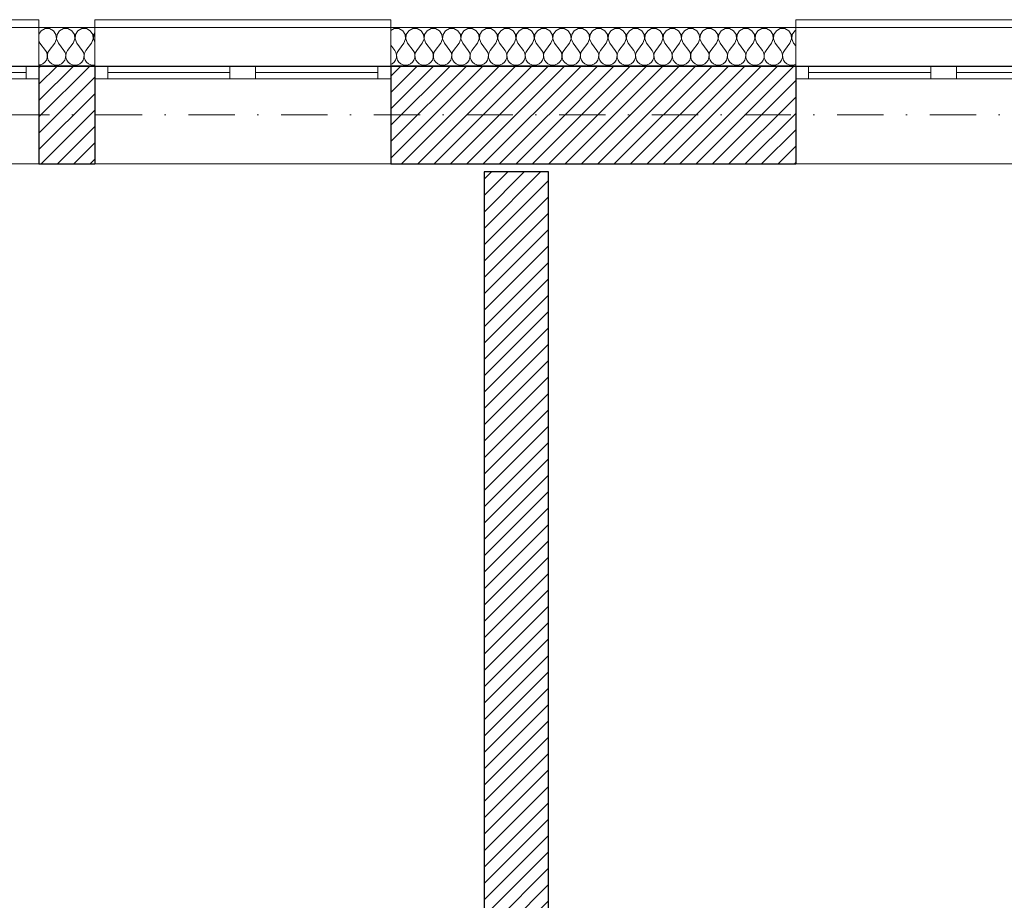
# Model space of a CAD drawing. Header units: millimetres. Extents: x 172139 to 266886, y 89525 to 138225.
# Tile 30 of 94: x 189857 to 193683, y 118283 to 121706. Entities that reach past the tile are written whole.
import ezdxf
from ezdxf.enums import TextEntityAlignment as Align

# ---------------------------------------------------------------- set-up
doc = ezdxf.new("R2010")
doc.units = ezdxf.units.MM
doc.header["$MEASUREMENT"] = 0
doc.linetypes.add('Kropki i Kreski', pattern=[360, 180, -90, 0, -90])
doc.linetypes.add('Przerywana', pattern=[240, 120, -120])
for name, color, linetype in [('Drzwi ArchiCAD', 7, 'Continuous'), ('Konstrukcja - Siatki mod', 7, 'Continuous'), ('KR_INW', 7, 'Continuous'), ('NAPIS_SODON', 7, 'Continuous'), ('Znaczniki drzwi ArchiCADa', 7, 'Continuous')]:
    doc.layers.add(name, color=color, linetype=linetype)
for name, color, linetype, lineweight in [('Drzwi ArchiCAD_Nr_pióra__1', 7, 'Continuous', 13), ('Drzwi ArchiCAD_Nr_pióra__27', 7, 'Continuous', 25), ('KR_INW_Nr_pióra__101', 252, 'Continuous', 5), ('KR_INW_Nr_pióra__27', 7, 'Continuous', 25), ('KR_INW_Nr_pióra__47', 7, 'Continuous', 15), ('NAPIS_SODON_Nr_pióra__1', 7, 'Continuous', 13), ('Okna ArchiCADa_Nr_pióra__1', 7, 'Continuous', 13), ('Znaczniki drzwi ArchiCADa_Nr_pióra__7', 7, 'Continuous', 13)]:
    doc.layers.add(name, color=color, linetype=linetype, lineweight=lineweight)
for name, color, linetype, lineweight, true_color in [('Konstrukcja - Siatki mod_Nr_pióra__48', 7, 'Continuous', 15, 0xa80f02), ('KR_INW_Nr_pióra__102', 7, 'Continuous', 5, 0xcccccc), ('Znaczniki drzwi ArchiCADa_Nr_pióra__20', 7, 'Continuous', 13, 0xb00000)]:
    doc.layers.add(name, color=color, linetype=linetype, lineweight=lineweight, true_color=true_color)
doc.styles.add('GENERATED_STYLE_1', font='txt')
pattern_1 = [(45, (0, 0), (-31.819804, 31.819804), [])]

# ---------------------------------------------------------------- blocks, each defined once
blk = doc.blocks.new('Strop_1', base_point=(179225, 121523.3))
at = {"layer": 'NAPIS_SODON_Nr_pióra__1', "linetype": 'Continuous', "flags": 128}
blk.add_lwpolyline([(179225, 121523.3), (179225.9, 107003.8), (250898.3, 107008.3), (250897.4, 121527.8)], close=True, dxfattribs=at)
blk = doc.blocks.new('*X100')
at = {"layer": 'KR_INW_Nr_pióra__102', "linetype": 'Continuous'}
for p, q in [((189940.3, 121662.7), (189931.4, 121649.4)), ((189955.6, 121670.9), (189940.3, 121662.7)), ((189973, 121670.9), (189955.6, 121670.9)), ((189988.3, 121662.7), (189973, 121670.9)), ((189997.9, 121648.2), (189988.3, 121662.7)), ((189999.6, 121630.9), (189997.9, 121648.2)), ((190002.1, 121648.2), (190000.4, 121630.9)), ((190011.7, 121662.7), (190002.1, 121648.2)), ((190027, 121670.9), (190011.7, 121662.7)), ((190044.4, 121670.9), (190027, 121670.9)), ((190059.7, 121662.7), (190044.4, 121670.9)), ((190069.4, 121648.2), (190059.7, 121662.7)), ((190071, 121630.9), (190069.4, 121648.2)), ((190073.5, 121648.2), (190071.8, 121630.9)), ((190083.1, 121662.7), (190073.5, 121648.2)), ((190098.4, 121670.9), (190083.1, 121662.7)), ((190115.8, 121670.9), (190098.4, 121670.9)), ((190131.2, 121662.7), (190115.8, 121670.9)), ((190140.8, 121648.2), (190131.2, 121662.7)), ((190142.4, 121630.9), (190140.8, 121648.2)), ((190144.9, 121648.2), (190143.3, 121630.9)), ((190148.8, 121654), (190144.9, 121648.2)), ((189931.4, 121625.1), (189935.7, 121614.9)), ((189935.7, 121614.9), (189957.1, 121586.3)), ((189992.9, 121614.9), (189971.4, 121586.3)), ((189992.9, 121614.9), (189999.6, 121630.9)), ((190000.4, 121630.9), (190007.1, 121614.9)), ((190007.1, 121614.9), (190028.6, 121586.3)), ((190064.3, 121614.9), (190042.9, 121586.3)), ((190064.3, 121614.9), (190071, 121630.9)), ((190071.8, 121630.9), (190078.6, 121614.9)), ((190078.6, 121614.9), (190100, 121586.3)), ((190135.7, 121614.9), (190114.3, 121586.3)), ((190135.7, 121614.9), (190142.4, 121630.9)), ((190143.3, 121630.9), (190148.8, 121617.8)), ((189961.9, 121577.7), (189957.1, 121586.3)), ((189964.1, 121568.1), (189961.9, 121577.7)), ((189963.7, 121558.2), (189964.1, 121568.1)), ((189966.7, 121577.7), (189964.4, 121568.1)), ((189964.4, 121568.1), (189964.9, 121558.2)), ((189971.4, 121586.3), (189966.7, 121577.7)), ((190033.3, 121577.7), (190028.6, 121586.3)), ((190035.6, 121568.1), (190033.3, 121577.7)), ((190035.1, 121558.2), (190035.6, 121568.1)), ((190038.1, 121577.7), (190035.9, 121568.1)), ((190035.9, 121568.1), (190036.3, 121558.2)), ((190042.9, 121586.3), (190038.1, 121577.7)), ((190104.8, 121577.7), (190100, 121586.3)), ((190107, 121568.1), (190104.8, 121577.7)), ((190106.5, 121558.2), (190107, 121568.1)), ((190109.5, 121577.7), (190107.3, 121568.1)), ((190107.3, 121568.1), (190107.8, 121558.2)), ((190114.3, 121586.3), (190109.5, 121577.7)), ((189931.4, 121529.6), (189938.3, 121530.5)), ((189938.3, 121530.5), (189947.3, 121534.5)), ((189947.3, 121534.5), (189954.9, 121540.8)), ((189954.9, 121540.8), (189960.5, 121548.9)), ((189960.5, 121548.9), (189963.7, 121558.2)), ((189964.9, 121558.2), (189968.1, 121548.9)), ((189968.1, 121548.9), (189973.6, 121540.8)), ((189973.6, 121540.8), (189981.2, 121534.5)), ((189981.2, 121534.5), (189990.2, 121530.5)), ((189990.2, 121530.5), (190000, 121529.2)), ((190000, 121529.2), (190009.8, 121530.5)), ((190009.8, 121530.5), (190018.8, 121534.5)), ((190018.8, 121534.5), (190026.4, 121540.8)), ((190026.4, 121540.8), (190031.9, 121548.9)), ((190031.9, 121548.9), (190035.1, 121558.2)), ((190036.3, 121558.2), (190039.5, 121548.9)), ((190039.5, 121548.9), (190045.1, 121540.8)), ((190045.1, 121540.8), (190052.7, 121534.5)), ((190052.7, 121534.5), (190061.7, 121530.5)), ((190061.7, 121530.5), (190071.4, 121529.2)), ((190071.4, 121529.2), (190081.2, 121530.5)), ((190081.2, 121530.5), (190090.2, 121534.5)), ((190090.2, 121534.5), (190097.8, 121540.8)), ((190097.8, 121540.8), (190103.4, 121548.9)), ((190103.4, 121548.9), (190106.5, 121558.2)), ((190107.8, 121558.2), (190110.9, 121548.9)), ((190110.9, 121548.9), (190116.5, 121540.8)), ((190116.5, 121540.8), (190124.1, 121534.5)), ((190124.1, 121534.5), (190133.1, 121530.5)), ((190133.1, 121530.5), (190142.9, 121529.2)), ((190142.9, 121529.2), (190148.8, 121530))]:
    blk.add_line(p, q, dxfattribs=at)
blk = doc.blocks.new('*X101')
at = {"layer": 'KR_INW_Nr_pióra__102', "linetype": 'Continuous'}
for p, q in [((191312.7, 121670.9), (191298.8, 121663.5)), ((191330.1, 121670.9), (191312.7, 121670.9)), ((191345.5, 121662.7), (191330.1, 121670.9)), ((191355.1, 121648.2), (191345.5, 121662.7)), ((191356.7, 121630.9), (191355.1, 121648.2)), ((191359.2, 121648.2), (191357.6, 121630.9)), ((191368.8, 121662.7), (191359.2, 121648.2)), ((191384.2, 121670.9), (191368.8, 121662.7)), ((191401.6, 121670.9), (191384.2, 121670.9)), ((191416.9, 121662.7), (191401.6, 121670.9)), ((191426.5, 121648.2), (191416.9, 121662.7)), ((191428.2, 121630.9), (191426.5, 121648.2)), ((191430.6, 121648.2), (191429, 121630.9)), ((191440.3, 121662.7), (191430.6, 121648.2)), ((191455.6, 121670.9), (191440.3, 121662.7)), ((191473, 121670.9), (191455.6, 121670.9)), ((191488.3, 121662.7), (191473, 121670.9)), ((191497.9, 121648.2), (191488.3, 121662.7)), ((191499.6, 121630.9), (191497.9, 121648.2)), ((191502.1, 121648.2), (191500.4, 121630.9)), ((191511.7, 121662.7), (191502.1, 121648.2)), ((191527, 121670.9), (191511.7, 121662.7)), ((191544.4, 121670.9), (191527, 121670.9)), ((191559.7, 121662.7), (191544.4, 121670.9)), ((191569.4, 121648.2), (191559.7, 121662.7)), ((191571, 121630.9), (191569.4, 121648.2)), ((191573.5, 121648.2), (191571.8, 121630.9)), ((191583.1, 121662.7), (191573.5, 121648.2)), ((191598.4, 121670.9), (191583.1, 121662.7)), ((191615.8, 121670.9), (191598.4, 121670.9)), ((191631.2, 121662.7), (191615.8, 121670.9)), ((191640.8, 121648.2), (191631.2, 121662.7)), ((191642.4, 121630.9), (191640.8, 121648.2)), ((191644.9, 121648.2), (191643.3, 121630.9)), ((191654.5, 121662.7), (191644.9, 121648.2)), ((191669.9, 121670.9), (191654.5, 121662.7)), ((191687.3, 121670.9), (191669.9, 121670.9)), ((191702.6, 121662.7), (191687.3, 121670.9)), ((191712.2, 121648.2), (191702.6, 121662.7)), ((191713.9, 121630.9), (191712.2, 121648.2)), ((191716.3, 121648.2), (191714.7, 121630.9)), ((191726, 121662.7), (191716.3, 121648.2)), ((191741.3, 121670.9), (191726, 121662.7)), ((191758.7, 121670.9), (191741.3, 121670.9)), ((191774, 121662.7), (191758.7, 121670.9)), ((191783.7, 121648.2), (191774, 121662.7)), ((191785.3, 121630.9), (191783.7, 121648.2)), ((191787.8, 121648.2), (191786.1, 121630.9)), ((191797.4, 121662.7), (191787.8, 121648.2)), ((191812.7, 121670.9), (191797.4, 121662.7)), ((191830.1, 121670.9), (191812.7, 121670.9)), ((191845.5, 121662.7), (191830.1, 121670.9)), ((191855.1, 121648.2), (191845.5, 121662.7)), ((191856.7, 121630.9), (191855.1, 121648.2)), ((191859.2, 121648.2), (191857.6, 121630.9)), ((191868.8, 121662.7), (191859.2, 121648.2)), ((191884.2, 121670.9), (191868.8, 121662.7)), ((191901.6, 121670.9), (191884.2, 121670.9)), ((191916.9, 121662.7), (191901.6, 121670.9)), ((191926.5, 121648.2), (191916.9, 121662.7)), ((191928.2, 121630.9), (191926.5, 121648.2)), ((191930.6, 121648.2), (191929, 121630.9)), ((191940.3, 121662.7), (191930.6, 121648.2)), ((191955.6, 121670.9), (191940.3, 121662.7)), ((191973, 121670.9), (191955.6, 121670.9)), ((191988.3, 121662.7), (191973, 121670.9)), ((191997.9, 121648.2), (191988.3, 121662.7)), ((191999.6, 121630.9), (191997.9, 121648.2)), ((192002.1, 121648.2), (192000.4, 121630.9)), ((192011.7, 121662.7), (192002.1, 121648.2)), ((192027, 121670.9), (192011.7, 121662.7)), ((192044.4, 121670.9), (192027, 121670.9)), ((192059.7, 121662.7), (192044.4, 121670.9)), ((192069.4, 121648.2), (192059.7, 121662.7)), ((192071, 121630.9), (192069.4, 121648.2)), ((192073.5, 121648.2), (192071.8, 121630.9)), ((192083.1, 121662.7), (192073.5, 121648.2)), ((192098.4, 121670.9), (192083.1, 121662.7)), ((192115.8, 121670.9), (192098.4, 121670.9)), ((192131.2, 121662.7), (192115.8, 121670.9)), ((192140.8, 121648.2), (192131.2, 121662.7)), ((192142.4, 121630.9), (192140.8, 121648.2)), ((192144.9, 121648.2), (192143.3, 121630.9)), ((192154.5, 121662.7), (192144.9, 121648.2)), ((192169.9, 121670.9), (192154.5, 121662.7)), ((192187.3, 121670.9), (192169.9, 121670.9)), ((192202.6, 121662.7), (192187.3, 121670.9)), ((192212.2, 121648.2), (192202.6, 121662.7)), ((192213.9, 121630.9), (192212.2, 121648.2)), ((192216.3, 121648.2), (192214.7, 121630.9)), ((192226, 121662.7), (192216.3, 121648.2)), ((192241.3, 121670.9), (192226, 121662.7)), ((192258.7, 121670.9), (192241.3, 121670.9)), ((192274, 121662.7), (192258.7, 121670.9)), ((192283.7, 121648.2), (192274, 121662.7)), ((192285.3, 121630.9), (192283.7, 121648.2)), ((192287.8, 121648.2), (192286.1, 121630.9)), ((192297.4, 121662.7), (192287.8, 121648.2)), ((192312.7, 121670.9), (192297.4, 121662.7)), ((192330.1, 121670.9), (192312.7, 121670.9)), ((192345.5, 121662.7), (192330.1, 121670.9)), ((192355.1, 121648.2), (192345.5, 121662.7)), ((192356.7, 121630.9), (192355.1, 121648.2)), ((192359.2, 121648.2), (192357.6, 121630.9)), ((192368.8, 121662.7), (192359.2, 121648.2)), ((192384.2, 121670.9), (192368.8, 121662.7)), ((192401.6, 121670.9), (192384.2, 121670.9)), ((192416.9, 121662.7), (192401.6, 121670.9)), ((192426.5, 121648.2), (192416.9, 121662.7)), ((192428.2, 121630.9), (192426.5, 121648.2)), ((192430.6, 121648.2), (192429, 121630.9)), ((192440.3, 121662.7), (192430.6, 121648.2)), ((192455.6, 121670.9), (192440.3, 121662.7)), ((192473, 121670.9), (192455.6, 121670.9)), ((192488.3, 121662.7), (192473, 121670.9)), ((192497.9, 121648.2), (192488.3, 121662.7)), ((192499.6, 121630.9), (192497.9, 121648.2)), ((192502.1, 121648.2), (192500.4, 121630.9)), ((192511.7, 121662.7), (192502.1, 121648.2)), ((192527, 121670.9), (192511.7, 121662.7)), ((192544.4, 121670.9), (192527, 121670.9)), ((192559.7, 121662.7), (192544.4, 121670.9)), ((192569.4, 121648.2), (192559.7, 121662.7)), ((192571, 121630.9), (192569.4, 121648.2)), ((192573.5, 121648.2), (192571.8, 121630.9)), ((192583.1, 121662.7), (192573.5, 121648.2)), ((192598.4, 121670.9), (192583.1, 121662.7)), ((192615.8, 121670.9), (192598.4, 121670.9)), ((192631.2, 121662.7), (192615.8, 121670.9)), ((192640.8, 121648.2), (192631.2, 121662.7)), ((192642.4, 121630.9), (192640.8, 121648.2)), ((192644.9, 121648.2), (192643.3, 121630.9)), ((192654.5, 121662.7), (192644.9, 121648.2)), ((192669.9, 121670.9), (192654.5, 121662.7)), ((192687.3, 121670.9), (192669.9, 121670.9)), ((192702.6, 121662.7), (192687.3, 121670.9)), ((192712.2, 121648.2), (192702.6, 121662.7)), ((192713.9, 121630.9), (192712.2, 121648.2)), ((192716.3, 121648.2), (192714.7, 121630.9)), ((192726, 121662.7), (192716.3, 121648.2)), ((192741.3, 121670.9), (192726, 121662.7)), ((192758.7, 121670.9), (192741.3, 121670.9)), ((192774, 121662.7), (192758.7, 121670.9)), ((192783.7, 121648.2), (192774, 121662.7)), ((192785.3, 121630.9), (192783.7, 121648.2)), ((192787.8, 121648.2), (192786.1, 121630.9)), ((192797.4, 121662.7), (192787.8, 121648.2)), ((192812.7, 121670.9), (192797.4, 121662.7)), ((192830.1, 121670.9), (192812.7, 121670.9)), ((192845.5, 121662.7), (192830.1, 121670.9)), ((192855.1, 121648.2), (192845.5, 121662.7)), ((192856.7, 121630.9), (192855.1, 121648.2)), ((192859.2, 121648.2), (192857.6, 121630.9)), ((192868.8, 121662.7), (192859.2, 121648.2)), ((192872.4, 121664.7), (192868.8, 121662.7)), ((191298.8, 121607), (191314.3, 121586.3)), ((191350, 121614.9), (191328.6, 121586.3)), ((191350, 121614.9), (191356.7, 121630.9)), ((191357.6, 121630.9), (191364.3, 121614.9)), ((191364.3, 121614.9), (191385.7, 121586.3)), ((191421.4, 121614.9), (191400, 121586.3)), ((191421.4, 121614.9), (191428.2, 121630.9)), ((191429, 121630.9), (191435.7, 121614.9)), ((191435.7, 121614.9), (191457.1, 121586.3)), ((191492.9, 121614.9), (191471.4, 121586.3)), ((191492.9, 121614.9), (191499.6, 121630.9)), ((191500.4, 121630.9), (191507.1, 121614.9)), ((191507.1, 121614.9), (191528.6, 121586.3)), ((191564.3, 121614.9), (191542.9, 121586.3)), ((191564.3, 121614.9), (191571, 121630.9)), ((191571.8, 121630.9), (191578.6, 121614.9)), ((191578.6, 121614.9), (191600, 121586.3)), ((191635.7, 121614.9), (191614.3, 121586.3)), ((191635.7, 121614.9), (191642.4, 121630.9)), ((191643.3, 121630.9), (191650, 121614.9)), ((191650, 121614.9), (191671.4, 121586.3)), ((191707.1, 121614.9), (191685.7, 121586.3)), ((191707.1, 121614.9), (191713.9, 121630.9)), ((191714.7, 121630.9), (191721.4, 121614.9)), ((191721.4, 121614.9), (191742.9, 121586.3)), ((191778.6, 121614.9), (191757.1, 121586.3)), ((191778.6, 121614.9), (191785.3, 121630.9)), ((191786.1, 121630.9), (191792.9, 121614.9)), ((191792.9, 121614.9), (191814.3, 121586.3)), ((191850, 121614.9), (191828.6, 121586.3)), ((191850, 121614.9), (191856.7, 121630.9)), ((191857.6, 121630.9), (191864.3, 121614.9)), ((191864.3, 121614.9), (191885.7, 121586.3)), ((191921.4, 121614.9), (191900, 121586.3)), ((191921.4, 121614.9), (191928.2, 121630.9)), ((191929, 121630.9), (191935.7, 121614.9)), ((191935.7, 121614.9), (191957.1, 121586.3)), ((191992.9, 121614.9), (191971.4, 121586.3)), ((191992.9, 121614.9), (191999.6, 121630.9)), ((192000.4, 121630.9), (192007.1, 121614.9)), ((192007.1, 121614.9), (192028.6, 121586.3)), ((192064.3, 121614.9), (192042.9, 121586.3)), ((192064.3, 121614.9), (192071, 121630.9)), ((192071.8, 121630.9), (192078.6, 121614.9)), ((192078.6, 121614.9), (192100, 121586.3)), ((192135.7, 121614.9), (192114.3, 121586.3)), ((192135.7, 121614.9), (192142.4, 121630.9)), ((192143.3, 121630.9), (192150, 121614.9)), ((192150, 121614.9), (192171.4, 121586.3)), ((192207.1, 121614.9), (192185.7, 121586.3)), ((192207.1, 121614.9), (192213.9, 121630.9)), ((192214.7, 121630.9), (192221.4, 121614.9)), ((192221.4, 121614.9), (192242.9, 121586.3)), ((192278.6, 121614.9), (192257.1, 121586.3)), ((192278.6, 121614.9), (192285.3, 121630.9)), ((192286.1, 121630.9), (192292.9, 121614.9)), ((192292.9, 121614.9), (192314.3, 121586.3)), ((192350, 121614.9), (192328.6, 121586.3)), ((192350, 121614.9), (192356.7, 121630.9)), ((192357.6, 121630.9), (192364.3, 121614.9)), ((192364.3, 121614.9), (192385.7, 121586.3)), ((192421.4, 121614.9), (192400, 121586.3)), ((192421.4, 121614.9), (192428.2, 121630.9)), ((192429, 121630.9), (192435.7, 121614.9)), ((192435.7, 121614.9), (192457.1, 121586.3)), ((192492.9, 121614.9), (192471.4, 121586.3)), ((192492.9, 121614.9), (192499.6, 121630.9)), ((192500.4, 121630.9), (192507.1, 121614.9)), ((192507.1, 121614.9), (192528.6, 121586.3)), ((192564.3, 121614.9), (192542.9, 121586.3)), ((192564.3, 121614.9), (192571, 121630.9)), ((192571.8, 121630.9), (192578.6, 121614.9)), ((192578.6, 121614.9), (192600, 121586.3)), ((192635.7, 121614.9), (192614.3, 121586.3)), ((192635.7, 121614.9), (192642.4, 121630.9)), ((192643.3, 121630.9), (192650, 121614.9)), ((192650, 121614.9), (192671.4, 121586.3)), ((192707.1, 121614.9), (192685.7, 121586.3)), ((192707.1, 121614.9), (192713.9, 121630.9)), ((192714.7, 121630.9), (192721.4, 121614.9)), ((192721.4, 121614.9), (192742.9, 121586.3)), ((192778.6, 121614.9), (192757.1, 121586.3)), ((192778.6, 121614.9), (192785.3, 121630.9)), ((192786.1, 121630.9), (192792.9, 121614.9)), ((192792.9, 121614.9), (192814.3, 121586.3)), ((192850, 121614.9), (192828.6, 121586.3)), ((192850, 121614.9), (192856.7, 121630.9)), ((192857.6, 121630.9), (192864.3, 121614.9)), ((192864.3, 121614.9), (192872.4, 121604)), ((191319.1, 121577.7), (191314.3, 121586.3)), ((191321.3, 121568.1), (191319.1, 121577.7)), ((191320.8, 121558.2), (191321.3, 121568.1)), ((191323.8, 121577.7), (191321.6, 121568.1)), ((191321.6, 121568.1), (191322.1, 121558.2)), ((191328.6, 121586.3), (191323.8, 121577.7)), ((191390.5, 121577.7), (191385.7, 121586.3)), ((191392.7, 121568.1), (191390.5, 121577.7)), ((191392.2, 121558.2), (191392.7, 121568.1)), ((191395.2, 121577.7), (191393, 121568.1)), ((191393, 121568.1), (191393.5, 121558.2)), ((191400, 121586.3), (191395.2, 121577.7)), ((191461.9, 121577.7), (191457.1, 121586.3)), ((191464.1, 121568.1), (191461.9, 121577.7)), ((191463.7, 121558.2), (191464.1, 121568.1)), ((191466.7, 121577.7), (191464.4, 121568.1)), ((191464.4, 121568.1), (191464.9, 121558.2)), ((191471.4, 121586.3), (191466.7, 121577.7)), ((191533.3, 121577.7), (191528.6, 121586.3)), ((191535.6, 121568.1), (191533.3, 121577.7)), ((191535.1, 121558.2), (191535.6, 121568.1)), ((191538.1, 121577.7), (191535.9, 121568.1)), ((191535.9, 121568.1), (191536.3, 121558.2)), ((191542.9, 121586.3), (191538.1, 121577.7)), ((191604.8, 121577.7), (191600, 121586.3)), ((191607, 121568.1), (191604.8, 121577.7)), ((191606.5, 121558.2), (191607, 121568.1)), ((191609.5, 121577.7), (191607.3, 121568.1)), ((191607.3, 121568.1), (191607.8, 121558.2)), ((191614.3, 121586.3), (191609.5, 121577.7)), ((191676.2, 121577.7), (191671.4, 121586.3)), ((191678.4, 121568.1), (191676.2, 121577.7)), ((191677.9, 121558.2), (191678.4, 121568.1)), ((191680.9, 121577.7), (191678.7, 121568.1)), ((191678.7, 121568.1), (191679.2, 121558.2)), ((191685.7, 121586.3), (191680.9, 121577.7)), ((191747.6, 121577.7), (191742.9, 121586.3)), ((191749.9, 121568.1), (191747.6, 121577.7)), ((191749.4, 121558.2), (191749.9, 121568.1)), ((191752.4, 121577.7), (191750.1, 121568.1)), ((191750.1, 121568.1), (191750.6, 121558.2)), ((191757.1, 121586.3), (191752.4, 121577.7)), ((191819.1, 121577.7), (191814.3, 121586.3)), ((191821.3, 121568.1), (191819.1, 121577.7)), ((191820.8, 121558.2), (191821.3, 121568.1)), ((191823.8, 121577.7), (191821.6, 121568.1)), ((191821.6, 121568.1), (191822.1, 121558.2)), ((191828.6, 121586.3), (191823.8, 121577.7)), ((191890.5, 121577.7), (191885.7, 121586.3)), ((191892.7, 121568.1), (191890.5, 121577.7)), ((191892.2, 121558.2), (191892.7, 121568.1)), ((191895.2, 121577.7), (191893, 121568.1)), ((191893, 121568.1), (191893.5, 121558.2)), ((191900, 121586.3), (191895.2, 121577.7)), ((191961.9, 121577.7), (191957.1, 121586.3)), ((191964.1, 121568.1), (191961.9, 121577.7)), ((191963.7, 121558.2), (191964.1, 121568.1)), ((191966.7, 121577.7), (191964.4, 121568.1)), ((191964.4, 121568.1), (191964.9, 121558.2)), ((191971.4, 121586.3), (191966.7, 121577.7)), ((192033.3, 121577.7), (192028.6, 121586.3)), ((192035.6, 121568.1), (192033.3, 121577.7)), ((192035.1, 121558.2), (192035.6, 121568.1)), ((192038.1, 121577.7), (192035.9, 121568.1)), ((192035.9, 121568.1), (192036.3, 121558.2)), ((192042.9, 121586.3), (192038.1, 121577.7)), ((192104.8, 121577.7), (192100, 121586.3)), ((192107, 121568.1), (192104.8, 121577.7)), ((192106.5, 121558.2), (192107, 121568.1)), ((192109.5, 121577.7), (192107.3, 121568.1)), ((192107.3, 121568.1), (192107.8, 121558.2)), ((192114.3, 121586.3), (192109.5, 121577.7)), ((192176.2, 121577.7), (192171.4, 121586.3)), ((192178.4, 121568.1), (192176.2, 121577.7)), ((192177.9, 121558.2), (192178.4, 121568.1)), ((192180.9, 121577.7), (192178.7, 121568.1)), ((192178.7, 121568.1), (192179.2, 121558.2)), ((192185.7, 121586.3), (192180.9, 121577.7)), ((192247.6, 121577.7), (192242.9, 121586.3)), ((192249.9, 121568.1), (192247.6, 121577.7)), ((192249.4, 121558.2), (192249.9, 121568.1)), ((192252.4, 121577.7), (192250.1, 121568.1)), ((192250.1, 121568.1), (192250.6, 121558.2)), ((192257.1, 121586.3), (192252.4, 121577.7)), ((192319.1, 121577.7), (192314.3, 121586.3)), ((192321.3, 121568.1), (192319.1, 121577.7)), ((192320.8, 121558.2), (192321.3, 121568.1)), ((192323.8, 121577.7), (192321.6, 121568.1)), ((192321.6, 121568.1), (192322.1, 121558.2)), ((192328.6, 121586.3), (192323.8, 121577.7)), ((192390.5, 121577.7), (192385.7, 121586.3)), ((192392.7, 121568.1), (192390.5, 121577.7)), ((192392.2, 121558.2), (192392.7, 121568.1)), ((192395.2, 121577.7), (192393, 121568.1)), ((192393, 121568.1), (192393.5, 121558.2)), ((192400, 121586.3), (192395.2, 121577.7)), ((192461.9, 121577.7), (192457.1, 121586.3)), ((192464.1, 121568.1), (192461.9, 121577.7)), ((192463.7, 121558.2), (192464.1, 121568.1)), ((192466.7, 121577.7), (192464.4, 121568.1)), ((192464.4, 121568.1), (192464.9, 121558.2)), ((192471.4, 121586.3), (192466.7, 121577.7)), ((192533.3, 121577.7), (192528.6, 121586.3)), ((192535.6, 121568.1), (192533.3, 121577.7)), ((192535.1, 121558.2), (192535.6, 121568.1)), ((192538.1, 121577.7), (192535.9, 121568.1)), ((192535.9, 121568.1), (192536.3, 121558.2)), ((192542.9, 121586.3), (192538.1, 121577.7)), ((192604.8, 121577.7), (192600, 121586.3)), ((192607, 121568.1), (192604.8, 121577.7)), ((192606.5, 121558.2), (192607, 121568.1)), ((192609.5, 121577.7), (192607.3, 121568.1)), ((192607.3, 121568.1), (192607.8, 121558.2)), ((192614.3, 121586.3), (192609.5, 121577.7)), ((192676.2, 121577.7), (192671.4, 121586.3)), ((192678.4, 121568.1), (192676.2, 121577.7)), ((192677.9, 121558.2), (192678.4, 121568.1)), ((192680.9, 121577.7), (192678.7, 121568.1)), ((192678.7, 121568.1), (192679.2, 121558.2)), ((192685.7, 121586.3), (192680.9, 121577.7)), ((192747.6, 121577.7), (192742.9, 121586.3)), ((192749.9, 121568.1), (192747.6, 121577.7)), ((192749.4, 121558.2), (192749.9, 121568.1)), ((192752.4, 121577.7), (192750.1, 121568.1)), ((192750.1, 121568.1), (192750.6, 121558.2)), ((192757.1, 121586.3), (192752.4, 121577.7)), ((192819.1, 121577.7), (192814.3, 121586.3)), ((192821.3, 121568.1), (192819.1, 121577.7)), ((192820.8, 121558.2), (192821.3, 121568.1)), ((192823.8, 121577.7), (192821.6, 121568.1)), ((192821.6, 121568.1), (192822.1, 121558.2)), ((192828.6, 121586.3), (192823.8, 121577.7)), ((191298.8, 121532), (191304.5, 121534.5)), ((191304.5, 121534.5), (191312.1, 121540.8)), ((191312.1, 121540.8), (191317.7, 121548.9)), ((191317.7, 121548.9), (191320.8, 121558.2)), ((191322.1, 121558.2), (191325.2, 121548.9)), ((191325.2, 121548.9), (191330.8, 121540.8)), ((191330.8, 121540.8), (191338.4, 121534.5)), ((191338.4, 121534.5), (191347.4, 121530.5)), ((191347.4, 121530.5), (191357.1, 121529.2)), ((191357.1, 121529.2), (191366.9, 121530.5)), ((191366.9, 121530.5), (191375.9, 121534.5)), ((191375.9, 121534.5), (191383.5, 121540.8)), ((191383.5, 121540.8), (191389.1, 121548.9)), ((191389.1, 121548.9), (191392.2, 121558.2)), ((191393.5, 121558.2), (191396.6, 121548.9)), ((191396.6, 121548.9), (191402.2, 121540.8)), ((191402.2, 121540.8), (191409.8, 121534.5)), ((191409.8, 121534.5), (191418.8, 121530.5)), ((191418.8, 121530.5), (191428.6, 121529.2)), ((191428.6, 121529.2), (191438.3, 121530.5)), ((191438.3, 121530.5), (191447.3, 121534.5)), ((191447.3, 121534.5), (191454.9, 121540.8)), ((191454.9, 121540.8), (191460.5, 121548.9)), ((191460.5, 121548.9), (191463.7, 121558.2)), ((191464.9, 121558.2), (191468.1, 121548.9)), ((191468.1, 121548.9), (191473.6, 121540.8)), ((191473.6, 121540.8), (191481.2, 121534.5)), ((191481.2, 121534.5), (191490.2, 121530.5)), ((191490.2, 121530.5), (191500, 121529.2)), ((191500, 121529.2), (191509.8, 121530.5)), ((191509.8, 121530.5), (191518.8, 121534.5)), ((191518.8, 121534.5), (191526.4, 121540.8)), ((191526.4, 121540.8), (191531.9, 121548.9)), ((191531.9, 121548.9), (191535.1, 121558.2)), ((191536.3, 121558.2), (191539.5, 121548.9)), ((191539.5, 121548.9), (191545.1, 121540.8)), ((191545.1, 121540.8), (191552.7, 121534.5)), ((191552.7, 121534.5), (191561.7, 121530.5)), ((191561.7, 121530.5), (191571.4, 121529.2)), ((191571.4, 121529.2), (191581.2, 121530.5)), ((191581.2, 121530.5), (191590.2, 121534.5)), ((191590.2, 121534.5), (191597.8, 121540.8)), ((191597.8, 121540.8), (191603.4, 121548.9)), ((191603.4, 121548.9), (191606.5, 121558.2)), ((191607.8, 121558.2), (191610.9, 121548.9)), ((191610.9, 121548.9), (191616.5, 121540.8)), ((191616.5, 121540.8), (191624.1, 121534.5)), ((191624.1, 121534.5), (191633.1, 121530.5)), ((191633.1, 121530.5), (191642.9, 121529.2)), ((191642.9, 121529.2), (191652.6, 121530.5)), ((191652.6, 121530.5), (191661.6, 121534.5)), ((191661.6, 121534.5), (191669.2, 121540.8)), ((191669.2, 121540.8), (191674.8, 121548.9)), ((191674.8, 121548.9), (191677.9, 121558.2)), ((191679.2, 121558.2), (191682.3, 121548.9)), ((191682.3, 121548.9), (191687.9, 121540.8)), ((191687.9, 121540.8), (191695.5, 121534.5)), ((191695.5, 121534.5), (191704.5, 121530.5)), ((191704.5, 121530.5), (191714.3, 121529.2)), ((191714.3, 121529.2), (191724, 121530.5)), ((191724, 121530.5), (191733.1, 121534.5)), ((191733.1, 121534.5), (191740.6, 121540.8)), ((191740.6, 121540.8), (191746.2, 121548.9)), ((191746.2, 121548.9), (191749.4, 121558.2)), ((191750.6, 121558.2), (191753.8, 121548.9)), ((191753.8, 121548.9), (191759.4, 121540.8)), ((191759.4, 121540.8), (191766.9, 121534.5)), ((191766.9, 121534.5), (191776, 121530.5)), ((191776, 121530.5), (191785.7, 121529.2)), ((191785.7, 121529.2), (191795.5, 121530.5)), ((191795.5, 121530.5), (191804.5, 121534.5)), ((191804.5, 121534.5), (191812.1, 121540.8)), ((191812.1, 121540.8), (191817.7, 121548.9)), ((191817.7, 121548.9), (191820.8, 121558.2)), ((191822.1, 121558.2), (191825.2, 121548.9)), ((191825.2, 121548.9), (191830.8, 121540.8)), ((191830.8, 121540.8), (191838.4, 121534.5)), ((191838.4, 121534.5), (191847.4, 121530.5)), ((191847.4, 121530.5), (191857.1, 121529.2)), ((191857.1, 121529.2), (191866.9, 121530.5)), ((191866.9, 121530.5), (191875.9, 121534.5)), ((191875.9, 121534.5), (191883.5, 121540.8)), ((191883.5, 121540.8), (191889.1, 121548.9)), ((191889.1, 121548.9), (191892.2, 121558.2)), ((191893.5, 121558.2), (191896.6, 121548.9)), ((191896.6, 121548.9), (191902.2, 121540.8)), ((191902.2, 121540.8), (191909.8, 121534.5)), ((191909.8, 121534.5), (191918.8, 121530.5)), ((191918.8, 121530.5), (191928.6, 121529.2)), ((191928.6, 121529.2), (191938.3, 121530.5)), ((191938.3, 121530.5), (191947.3, 121534.5)), ((191947.3, 121534.5), (191954.9, 121540.8)), ((191954.9, 121540.8), (191960.5, 121548.9)), ((191960.5, 121548.9), (191963.7, 121558.2)), ((191964.9, 121558.2), (191968.1, 121548.9)), ((191968.1, 121548.9), (191973.6, 121540.8)), ((191973.6, 121540.8), (191981.2, 121534.5)), ((191981.2, 121534.5), (191990.2, 121530.5)), ((191990.2, 121530.5), (192000, 121529.2)), ((192000, 121529.2), (192009.8, 121530.5)), ((192009.8, 121530.5), (192018.8, 121534.5)), ((192018.8, 121534.5), (192026.4, 121540.8)), ((192026.4, 121540.8), (192031.9, 121548.9)), ((192031.9, 121548.9), (192035.1, 121558.2)), ((192036.3, 121558.2), (192039.5, 121548.9)), ((192039.5, 121548.9), (192045.1, 121540.8)), ((192045.1, 121540.8), (192052.7, 121534.5)), ((192052.7, 121534.5), (192061.7, 121530.5)), ((192061.7, 121530.5), (192071.4, 121529.2)), ((192071.4, 121529.2), (192081.2, 121530.5)), ((192081.2, 121530.5), (192090.2, 121534.5)), ((192090.2, 121534.5), (192097.8, 121540.8)), ((192097.8, 121540.8), (192103.4, 121548.9)), ((192103.4, 121548.9), (192106.5, 121558.2)), ((192107.8, 121558.2), (192110.9, 121548.9)), ((192110.9, 121548.9), (192116.5, 121540.8)), ((192116.5, 121540.8), (192124.1, 121534.5)), ((192124.1, 121534.5), (192133.1, 121530.5)), ((192133.1, 121530.5), (192142.9, 121529.2)), ((192142.9, 121529.2), (192152.6, 121530.5)), ((192152.6, 121530.5), (192161.6, 121534.5)), ((192161.6, 121534.5), (192169.2, 121540.8)), ((192169.2, 121540.8), (192174.8, 121548.9)), ((192174.8, 121548.9), (192177.9, 121558.2)), ((192179.2, 121558.2), (192182.3, 121548.9)), ((192182.3, 121548.9), (192187.9, 121540.8)), ((192187.9, 121540.8), (192195.5, 121534.5)), ((192195.5, 121534.5), (192204.5, 121530.5)), ((192204.5, 121530.5), (192214.3, 121529.2)), ((192214.3, 121529.2), (192224, 121530.5)), ((192224, 121530.5), (192233.1, 121534.5)), ((192233.1, 121534.5), (192240.6, 121540.8)), ((192240.6, 121540.8), (192246.2, 121548.9)), ((192246.2, 121548.9), (192249.4, 121558.2)), ((192250.6, 121558.2), (192253.8, 121548.9)), ((192253.8, 121548.9), (192259.4, 121540.8)), ((192259.4, 121540.8), (192266.9, 121534.5)), ((192266.9, 121534.5), (192276, 121530.5)), ((192276, 121530.5), (192285.7, 121529.2)), ((192285.7, 121529.2), (192295.5, 121530.5)), ((192295.5, 121530.5), (192304.5, 121534.5)), ((192304.5, 121534.5), (192312.1, 121540.8)), ((192312.1, 121540.8), (192317.7, 121548.9)), ((192317.7, 121548.9), (192320.8, 121558.2)), ((192322.1, 121558.2), (192325.2, 121548.9)), ((192325.2, 121548.9), (192330.8, 121540.8)), ((192330.8, 121540.8), (192338.4, 121534.5)), ((192338.4, 121534.5), (192347.4, 121530.5)), ((192347.4, 121530.5), (192357.1, 121529.2)), ((192357.1, 121529.2), (192366.9, 121530.5)), ((192366.9, 121530.5), (192375.9, 121534.5)), ((192375.9, 121534.5), (192383.5, 121540.8)), ((192383.5, 121540.8), (192389.1, 121548.9)), ((192389.1, 121548.9), (192392.2, 121558.2)), ((192393.5, 121558.2), (192396.6, 121548.9)), ((192396.6, 121548.9), (192402.2, 121540.8)), ((192402.2, 121540.8), (192409.8, 121534.5)), ((192409.8, 121534.5), (192418.8, 121530.5)), ((192418.8, 121530.5), (192428.6, 121529.2)), ((192428.6, 121529.2), (192438.3, 121530.5)), ((192438.3, 121530.5), (192447.3, 121534.5)), ((192447.3, 121534.5), (192454.9, 121540.8)), ((192454.9, 121540.8), (192460.5, 121548.9)), ((192460.5, 121548.9), (192463.7, 121558.2)), ((192464.9, 121558.2), (192468.1, 121548.9)), ((192468.1, 121548.9), (192473.6, 121540.8)), ((192473.6, 121540.8), (192481.2, 121534.5)), ((192481.2, 121534.5), (192490.2, 121530.5)), ((192490.2, 121530.5), (192500, 121529.2)), ((192500, 121529.2), (192509.8, 121530.5)), ((192509.8, 121530.5), (192518.8, 121534.5)), ((192518.8, 121534.5), (192526.4, 121540.8)), ((192526.4, 121540.8), (192531.9, 121548.9)), ((192531.9, 121548.9), (192535.1, 121558.2)), ((192536.3, 121558.2), (192539.5, 121548.9)), ((192539.5, 121548.9), (192545.1, 121540.8)), ((192545.1, 121540.8), (192552.7, 121534.5)), ((192552.7, 121534.5), (192561.7, 121530.5)), ((192561.7, 121530.5), (192571.4, 121529.2)), ((192571.4, 121529.2), (192581.2, 121530.5)), ((192581.2, 121530.5), (192590.2, 121534.5)), ((192590.2, 121534.5), (192597.8, 121540.8)), ((192597.8, 121540.8), (192603.4, 121548.9)), ((192603.4, 121548.9), (192606.5, 121558.2)), ((192607.8, 121558.2), (192610.9, 121548.9)), ((192610.9, 121548.9), (192616.5, 121540.8)), ((192616.5, 121540.8), (192624.1, 121534.5)), ((192624.1, 121534.5), (192633.1, 121530.5)), ((192633.1, 121530.5), (192642.9, 121529.2)), ((192642.9, 121529.2), (192652.6, 121530.5)), ((192652.6, 121530.5), (192661.6, 121534.5)), ((192661.6, 121534.5), (192669.2, 121540.8)), ((192669.2, 121540.8), (192674.8, 121548.9)), ((192674.8, 121548.9), (192677.9, 121558.2)), ((192679.2, 121558.2), (192682.3, 121548.9)), ((192682.3, 121548.9), (192687.9, 121540.8)), ((192687.9, 121540.8), (192695.5, 121534.5)), ((192695.5, 121534.5), (192704.5, 121530.5)), ((192704.5, 121530.5), (192714.3, 121529.2)), ((192714.3, 121529.2), (192724, 121530.5)), ((192724, 121530.5), (192733.1, 121534.5)), ((192733.1, 121534.5), (192740.6, 121540.8)), ((192740.6, 121540.8), (192746.2, 121548.9)), ((192746.2, 121548.9), (192749.4, 121558.2)), ((192750.6, 121558.2), (192753.8, 121548.9)), ((192753.8, 121548.9), (192759.4, 121540.8)), ((192759.4, 121540.8), (192766.9, 121534.5)), ((192766.9, 121534.5), (192776, 121530.5)), ((192776, 121530.5), (192785.7, 121529.2)), ((192785.7, 121529.2), (192795.5, 121530.5)), ((192795.5, 121530.5), (192804.5, 121534.5)), ((192804.5, 121534.5), (192812.1, 121540.8)), ((192812.1, 121540.8), (192817.7, 121548.9)), ((192817.7, 121548.9), (192820.8, 121558.2)), ((192822.1, 121558.2), (192825.2, 121548.9)), ((192825.2, 121548.9), (192830.8, 121540.8)), ((192830.8, 121540.8), (192838.4, 121534.5)), ((192838.4, 121534.5), (192847.4, 121530.5)), ((192847.4, 121530.5), (192857.1, 121529.2)), ((192857.1, 121529.2), (192866.9, 121530.5)), ((192866.9, 121530.5), (192872.4, 121533))]:
    blk.add_line(p, q, dxfattribs=at)
blk = doc.blocks.new('Okno podwójne 19')
at = {"layer": 'Okna ArchiCADa_Nr_pióra__1', "linetype": 'Continuous'}
for p, q in [((-575, 330), (575, 330)), ((-575, 0), (-525, 0)), ((-575, -50), (-575, 0)), ((-525, 0), (-525, -50)), ((-525, 0), (-50, 0)), ((-50, -50), (-50, 0)), ((-50, 0), (0, 0)), ((0, 0), (50, 0)), ((50, 0), (50, -50)), ((50, 0), (525, 0)), ((525, -50), (525, 0)), ((525, 0), (575, 0)), ((575, -50), (575, 0)), ((-525, -25), (-50, -25)), ((50, -25), (525, -25)), ((-525, -50), (-575, -50)), ((-50, -50), (-525, -50)), ((0, -50), (-50, -50)), ((50, -50), (0, -50)), ((525, -50), (50, -50)), ((575, -50), (525, -50)), ((-575, -200), (575, -200)), ((-575, -200), (-575, -230)), ((575, -230), (575, -200)), ((-575, -230), (575, -230))]:
    blk.add_line(p, q, dxfattribs=at)
blk = doc.blocks.new('Ściana_1', base_point=(179075.1, 121675.6))
at = {"layer": 'KR_INW_Nr_pióra__101', "linetype": 'Continuous'}
h = blk.add_hatch(dxfattribs=at)
h.set_pattern_fill('Cegła_licówka', color=256, style=0, pattern_type=2)
h.set_pattern_definition(pattern_1)
h.paths.add_polyline_path([(189931.4, 121145.6), (190148.8, 121145.6), (190148.8, 121475.6), (190148.8, 121525.6), (189931.4, 121525.6), (189931.4, 121475.6)])
h = blk.add_hatch(dxfattribs=at)
h.set_pattern_fill('Cegła_licówka', color=256, style=0, pattern_type=2)
h.set_pattern_definition(pattern_1)
h.paths.add_polyline_path([(191298.8, 121145.6), (192872.4, 121145.6), (192872.4, 121475.6), (192872.4, 121525.6), (191298.8, 121525.6), (191298.8, 121475.6)])
at = {"layer": 'KR_INW_Nr_pióra__27', "linetype": 'Continuous'}
for p, q in [((190148.8, 121525.6), (189931.4, 121525.6)), ((189931.4, 121525.6), (189931.4, 121475.6)), ((190148.8, 121525.6), (190148.8, 121475.6)), ((192872.4, 121525.6), (191298.8, 121525.6)), ((191298.8, 121525.6), (191298.8, 121475.6)), ((192872.4, 121525.6), (192872.4, 121475.6)), ((189931.4, 121475.6), (189931.4, 121145.6)), ((190148.8, 121475.6), (190148.8, 121145.6)), ((191298.8, 121475.6), (191298.8, 121145.6)), ((192872.4, 121475.6), (192872.4, 121145.6))]:
    blk.add_line(p, q, dxfattribs=at)
at = {"layer": 'KR_INW_Nr_pióra__27', "linetype": 'Continuous', "flags": 128}
for points in [[(189931.4, 121145.6), (190148.8, 121145.6)], [(191298.8, 121145.6), (192872.4, 121145.6)]]:
    blk.add_lwpolyline(points, dxfattribs=at)
at = {"layer": 'KR_INW_Nr_pióra__47', "linetype": 'Continuous'}
for p, q in [((189931.4, 121675.6), (189931.4, 121525.6)), ((190148.8, 121675.6), (190148.8, 121525.6)), ((191298.8, 121675.6), (191298.8, 121525.6)), ((192872.4, 121675.6), (192872.4, 121525.6))]:
    blk.add_line(p, q, dxfattribs=at)
at = {"layer": 'KR_INW_Nr_pióra__47', "linetype": 'Continuous', "flags": 128}
for points in [[(190148.8, 121675.6), (189931.4, 121675.6)], [(192872.4, 121675.6), (191298.8, 121675.6)]]:
    blk.add_lwpolyline(points, dxfattribs=at)
at = {"layer": 'KR_INW'}
for name in ['*X100', '*X101']:
    blk.add_blockref(name, (0, 0), dxfattribs=at)
at = {"layer": 'Okna ArchiCADa_Nr_pióra__1', "linetype": 'Continuous', "xscale": -1, "zscale": 1000, "rotation": 180}
for p in [(189356.4, 121475.6), (190723.8, 121475.6), (193447.4, 121475.6)]:
    blk.add_blockref('Okno podwójne 19', p, dxfattribs=at)
blk = doc.blocks.new('Drzwi 19_37')
at = {"layer": 'Drzwi ArchiCAD_Nr_pióra__1', "linetype": 'Continuous'}
for p, q in [((382.6, 0), (382.6, 845.3)), ((382.6, 845.3), (422.6, 845.3)), ((422.6, 845.3), (422.6, 0)), ((-422.6, 0), (-450.6, 0)), ((-450.6, 0), (-450.6, -115)), ((-422.6, -40), (-422.6, 0)), ((422.6, 0), (382.6, 0)), ((450.6, 0), (422.6, 0)), ((422.6, 0), (422.6, -40)), ((450.6, -115), (450.6, 0)), ((-410.6, -40), (-422.6, -40)), ((-410.6, -115), (-410.6, -40)), ((422.6, -40), (410.6, -40)), ((410.6, -40), (410.6, -115)), ((-450.6, -115), (-410.6, -115)), ((410.6, -115), (450.6, -115))]:
    blk.add_line(p, q, dxfattribs=at)
at = {"layer": 'Drzwi ArchiCAD_Nr_pióra__1', "linetype": 'Przerywana'}
blk.add_arc((422.6, 0), 845.3, 90, 180, dxfattribs=at)
at = {"layer": 'Drzwi ArchiCAD_Nr_pióra__27', "linetype": 'Continuous'}
for p, q in [((-450.6, 0), (-450.6, -115)), ((450.6, 0), (450.6, -115))]:
    blk.add_line(p, q, dxfattribs=at)
blk = doc.blocks.new('Znacznik Wym 19_20')
at = {"layer": 'Znaczniki drzwi ArchiCADa_Nr_pióra__20', "linetype": 'Continuous'}
blk.add_line((0, -500), (0, 300), dxfattribs=at)
at = {"layer": 'Znaczniki drzwi ArchiCADa_Nr_pióra__7', "style": 'GENERATED_STYLE_1'}
for tag, p in [('AC_MarkerText_2', (-17.6, -219.3)), ('AC_MarkerText_3', (182.4, -219.3))]:
    blk.add_attdef(tag, text='', height=100, rotation=90, dxfattribs=at).set_placement(p, align=Align.BOTTOM_LEFT)
blk = doc.blocks.new('Ściana_106', base_point=(191661.7, 121114.1))
at = {"layer": 'KR_INW_Nr_pióra__101', "linetype": 'Continuous'}
h = blk.add_hatch(dxfattribs=at)
h.set_pattern_fill('Cegła_licówka', color=256, style=0, pattern_type=2)
h.set_pattern_definition(pattern_1)
h.paths.add_polyline_path([(191661.7, 121114.1), (191661.7, 116947), (191761.7, 116947), (191876.7, 116947), (191911.7, 116947), (191911.7, 121114.1)])
h = blk.add_hatch(dxfattribs=at)
h.set_pattern_fill('Cegła_licówka', color=256, style=0, pattern_type=2)
h.set_pattern_definition(pattern_1)
h.paths.add_polyline_path([(191661.7, 115599.1), (191911.7, 115599.1), (191911.7, 116045.7), (191876.7, 116045.7), (191761.7, 116045.7), (191661.7, 116045.7)])
at = {"layer": 'KR_INW_Nr_pióra__27', "linetype": 'Continuous'}
for p, q in [((191661.7, 116947), (191761.7, 116947)), ((191761.7, 116947), (191876.7, 116947)), ((191876.7, 116947), (191911.7, 116947)), ((191661.7, 116045.7), (191761.7, 116045.7)), ((191761.7, 116045.7), (191876.7, 116045.7)), ((191876.7, 116045.7), (191911.7, 116045.7))]:
    blk.add_line(p, q, dxfattribs=at)
at = {"layer": 'KR_INW_Nr_pióra__27', "linetype": 'Continuous', "flags": 128}
for points in [[(191661.7, 121114.1), (191661.7, 116947)], [(191911.7, 121114.1), (191661.7, 121114.1)], [(191911.7, 117363.7), (191911.7, 121114.1)], [(191911.7, 116947), (191911.7, 117303.7)], [(191661.7, 116045.7), (191661.7, 115599.1)], [(191911.7, 115599.1), (191911.7, 116045.7)]]:
    blk.add_lwpolyline(points, dxfattribs=at)
at = {"layer": 'Drzwi ArchiCAD', "linetype": 'Continuous', "xscale": -1, "zscale": 1000, "rotation": 90}
blk.add_blockref('Drzwi 19_37', (191761.7, 116496.3), dxfattribs=at)
at = {"layer": 'Znaczniki drzwi ArchiCADa', "color": 14, "lineweight": 13, "true_color": 0xb00000}
ref = blk.add_blockref('Znacznik Wym 19_20', (191911.7, 116496.3), dxfattribs=dict(at, rotation=270))
ref.add_attrib('AC_MarkerText_2', '82', dxfattribs={"layer": 'Znaczniki drzwi ArchiCADa_Nr_pióra__7', "color": 7, "height": 100, "rotation": 360, "style": 'GENERATED_STYLE_1'}).set_placement((191661.7, 116544.6), align=Align.BOTTOM_LEFT)
ref.add_attrib('AC_MarkerText_3', '206', dxfattribs={"layer": 'Znaczniki drzwi ArchiCADa_Nr_pióra__7', "color": 7, "height": 100, "rotation": 360, "style": 'GENERATED_STYLE_1'}).set_placement((191661.7, 116344.6), align=Align.BOTTOM_LEFT)
blk = doc.blocks.new('Standardowy znacznik siatki_10')
at = {"layer": 'Konstrukcja - Siatki mod_Nr_pióra__48', "linetype": 'Kropki i Kreski'}
blk.add_line((1000, 0), (72912, 0), dxfattribs=at)

msp = doc.modelspace()

# ---------------------------------------------------------------- block references
at = {"layer": 'Konstrukcja - Siatki mod', "color": 8, "linetype": 'Continuous', "lineweight": 13, "zscale": 1000}
msp.add_blockref('Standardowy znacznik siatki_10', (177989.3, 121335.6), dxfattribs=at)
at = {"layer": 'KR_INW'}
for name, p in [('Ściana_1', (179075.1, 121675.6)), ('Ściana_106', (191661.7, 121114.1))]:
    msp.add_blockref(name, p, dxfattribs=at)
at = {"layer": 'NAPIS_SODON', "linetype": 'Continuous'}
msp.add_blockref('Strop_1', (179225, 121523.3), dxfattribs=at)

doc.saveas('drawing.dxf')
